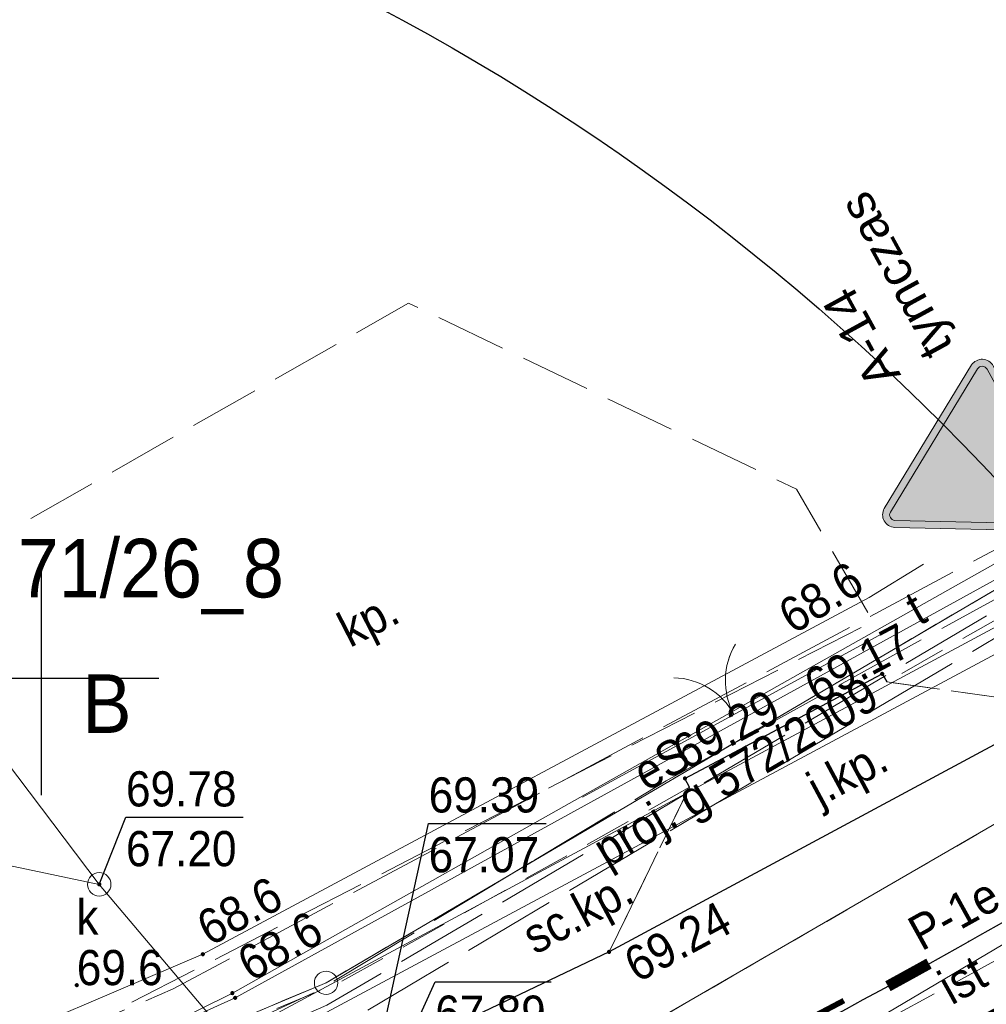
# Model space of a CAD drawing. Header units: feet. Extents: x 6524992 to 6539952, y 6047571 to 6067901.
# Tile 41 of 53: x 6531750 to 6531770, y 6048693 to 6048714. Entities that reach past the tile are written whole.
import ezdxf
from ezdxf.enums import TextEntityAlignment as Align

# ---------------------------------------------------------------- set-up
doc = ezdxf.new("R2010")
doc.units = ezdxf.units.FT
doc.header["$MEASUREMENT"] = 0
for name, pattern in [('1.5_0.5', [2, 1.5, -0.5]), ('218-500', [1, 0.5, -0.5]), ('219-500', [0]), ('ktok02-500', [0]), ('mz1.0_0.5', [1.5, 1, -0.5]), ('mz2.0_0.5', [2.5, 2, -0.5])]:
    doc.linetypes.add(name, pattern=pattern)
doc.layers.get('0').update_dxf_attribs({"linetype": 'CONTINUOUS', "lineweight": 18})
for name, color, linetype, transparency in [('202-Punkt graniczny stabilizowany trwale', 7, 'CONTINUOUS', 0.5), ('210-Oznaczenie użytku', 7, 'CONTINUOUS', 0.5), ('211-Nr działki', 7, 'CONTINUOUS', 0.5), ('218-Granica użytku', 7, 'CONTINUOUS', 0.5), ('219-Linia granicy', 7, 'CONTINUOUS', 0.5), ('brama (linia)', 7, 'CONTINUOUS', 0.5), ('brama (linia) - symbol', 7, 'CONTINUOUS', 0.5), ('jezdnia (powierzchnia)', 7, 'CONTINUOUS', 0.5), ('jezdnia (powierzchnia)-Atr17', 7, 'CONTINUOUS', 0.5), ('krawężnik (linia)', 7, 'CONTINUOUS', 0.5), ('plac (powierzchnia)', 7, 'CONTINUOUS', 0.5), ('plac (powierzchnia)-Atr17', 7, 'CONTINUOUS', 0.5), ('przewód ciepłowniczy (linia)', 7, 'CONTINUOUS', 0.5), ('przewód elektroenergetyczny (linia)', 7, 'CONTINUOUS', 0.5), ('przewód elektroenergetyczny (linia)-Atr1', 7, 'CONTINUOUS', 0.5), ('przewód gazowy - projektowany lub w budowie (linia) - ob. projektowany', 7, 'CONTINUOUS', 0.5), ('przewód gazowy - projektowany lub w budowie (linia) - ob. projektowany-Atr1', 7, 'CONTINUOUS', 0.5), ('przewód kanalizacyjny (linia)', 7, 'CONTINUOUS', 0.5), ('przewód kanalizacyjny (linia)-Atr1', 7, 'CONTINUOUS', 0.5), ('przewód kanalizacyjny - projektowany lub w budowie (linia) - ob. projektowany', 7, 'CONTINUOUS', 0.5), ('przewód telekomunikacyjny (linia)', 7, 'CONTINUOUS', 0.5), ('przewód telekomunikacyjny (linia)-Atr1', 7, 'CONTINUOUS', 0.5), ('przewód telekomunikacyjny - projektowany lub w budowie (linia) - ob. projektowany', 7, 'CONTINUOUS', 0.5), ('punkt o określonej wysokości (sieć elektroenergetyczna)', 7, 'CONTINUOUS', 0.5), ('punkt o określonej wysokości (sieć elektroenergetyczna)-Atr3', 7, 'CONTINUOUS', 0.5), ('punkt o określonej wysokości (sieć kanalizacyjna)', 7, 'CONTINUOUS', 0.5), ('punkt o określonej wysokości (sieć kanalizacyjna)-Atr2', 7, 'CONTINUOUS', 0.5), ('punkt o określonej wysokości (sieć kanalizacyjna)-Atr3', 7, 'CONTINUOUS', 0.5), ('punkt o określonej wysokości (sieć telekomunikacyjna)', 7, 'CONTINUOUS', 0.5), ('punkt o określonej wysokości (sieć telekomunikacyjna)-Atr2', 7, 'CONTINUOUS', 0.5), ('punkt wysokościowy naturalny', 7, 'CONTINUOUS', 0.5), ('punkt wysokościowy naturalny-Atr2', 7, 'CONTINUOUS', 0.5), ('punkt wysokościowy sztuczny', 7, 'CONTINUOUS', 0.5), ('punkt wysokościowy sztuczny-Atr2', 7, 'CONTINUOUS', 0.5), ('studzienka okrągła - przewód kanalizacyjny (punkt)', 7, 'CONTINUOUS', 0.5), ('studzienka okrągła - przewód kanalizacyjny (punkt)-Atr17', 7, 'CONTINUOUS', 0.5), ('Wstawianie ramki sekcyjnej z opisem', 7, 'CONTINUOUS', 0.5), ('ścieżka (powierzchnia)', 7, 'CONTINUOUS', 0.5), ('ścieżka (powierzchnia)-Atr17', 7, 'CONTINUOUS', 0.5)]:
    doc.layers.add(name, color=color, linetype=linetype, transparency=transparency)
doc.layers.add('_Robocza', color=1, linetype='CONTINUOUS', lineweight=30, plot=False)
doc.layers.add('BDZ_ObiektZwiazanyZKomunikacja', color=7, linetype='CONTINUOUS', lineweight=18, transparency=0.5)
for name, color, linetype, lineweight in [('gaPionowe', 7, 'CONTINUOUS', 13), ('gaPoziome', 7, 'CONTINUOUS', 13), ('zzz.gaHSDlugosc', 7, 'CONTINUOUS', 30), ('zzz.gaHSDodTekst', 7, 'CONTINUOUS', 30), ('zzz.gaHSDomyslna', 7, 'CONTINUOUS', 30), ('zzz.gaHSKilometraz', 7, 'CONTINUOUS', 30), ('zzz.gaHSNazwa', 7, 'CONTINUOUS', 30), ('zzz.gaHSOpis', 7, 'CONTINUOUS', 30), ('zzz.gaHSStan', 7, 'CONTINUOUS', 30), ('zzz.gaHSTrasa', 7, 'CONTINUOUS', 30), ('zzz.gaVSDodTekst', 7, 'CONTINUOUS', 30), ('zzz.gaVSDomyslna', 7, 'CONTINUOUS', 30), ('zzz.gaVSNazwa', 7, 'CONTINUOUS', 30), ('zzz.gaVSStan', 7, 'CONTINUOUS', 30), ('zzz.gaVSWielkość', 7, 'CONTINUOUS', 30)]:
    doc.layers.add(name, color=color, linetype=linetype, lineweight=lineweight)
doc.styles.add('GA-ATR-TEXT', font='arial.ttf', dxfattribs={"width": 0.9})
doc.styles.add('GA4-HS-TEXT', font='arial.ttf', dxfattribs={"width": 0.9})
doc.styles.get("Standard").update_dxf_attribs({"font": 'arial.ttf'})

# ---------------------------------------------------------------- blocks, each defined once
blk = doc.blocks.new('202')
at = {"color": 0, "linetype": 'Continuous', "lineweight": 0}
blk.add_circle((0, 0), 0.25, dxfattribs=at)
blk = doc.blocks.new('PW01')
at = {"linetype": 'Continuous', "lineweight": 13}
h = blk.add_hatch(color=0, dxfattribs=at)
edge = h.paths.add_edge_path()
edge.add_arc((0, 0), 0.045, 0, 360)
blk = doc.blocks.new('PW02')
at = {"linetype": 'Continuous', "lineweight": 13}
h = blk.add_hatch(color=0, dxfattribs=at)
edge = h.paths.add_edge_path()
edge.add_arc((0, 0), 0.045, 0, 360)
blk = doc.blocks.new('OK02')
at = {"color": 0, "linetype": 'Continuous', "lineweight": 0}
for centre, start, end in [((-1.5, 0), 0, 60), ((1.5, 0), 120, 180)]:
    blk.add_arc(centre, 1.5, start, end, dxfattribs=at)
blk = doc.blocks.new('US15')
at = {"color": 0, "linetype": 'Continuous', "lineweight": 13}
blk.add_circle((0, 0), 0.25, dxfattribs=at)
blk = doc.blocks.new('RAMKA500K')
at = {"color": 0}
for p, q in [((150, 197.5), (150, 202.5)), ((147.5, 200), (152.5, 200))]:
    blk.add_line(p, q, dxfattribs=at)
blk = doc.blocks.new('KTOK02_500')
at = {"color": 0, "linetype": 'Continuous', "lineweight": 13}
for centre, start, end in [((-3, 0), 0, 60.0184), ((3, 0), 119.9816, 180)]:
    blk.add_arc(centre, 3, start, end, dxfattribs=at)
blk = doc.blocks.new('*U97')
at = {"layer": 'zzz.gaVSDomyslna', "lineweight": 0}
h = blk.add_hatch(color=10, dxfattribs=at)
h.paths.add_polyline_path([(0, 725.9, 0.262759), (-45.8, 700.1), (-404.2, 79.4, 0.565749), (-356.5, 0), (0, 0), (356.5, 0, 0.565749), (404.2, 79.4), (45.8, 700.1, 0.262759)])
h.paths.add_polyline_path([(20, 684.8), (377.9, 64.9, -0.559995), (356.5, 30), (0, 30), (-356.5, 30, -0.559995), (-377.9, 64.9), (-20, 684.8, -0.260216), (0, 695.9, -0.260216)], flags=16)
at = {"layer": 'zzz.gaVSDomyslna', "color": 10, "lineweight": 0}
for points in [[(45.8, 700.1), (404.2, 79.4, -0.565749), (356.5, 0), (0, 0), (-356.5, 0, -0.565749), (-404.2, 79.4), (-45.8, 700.1, -0.262759), (0, 725.9, -0.262759)], [(20, 684.8), (377.9, 64.9, -0.559995), (356.5, 30), (0, 30), (-356.5, 30, -0.559995), (-377.9, 64.9), (-20, 684.8, -0.260216), (0, 695.9, -0.260216)]]:
    blk.add_lwpolyline(points, format="xyb", close=True, dxfattribs=at)
blk = doc.blocks.new('*U98')
at = {"layer": 'zzz.gaVSDomyslna', "lineweight": 0}
h = blk.add_hatch(color=50, dxfattribs=at)
edge = h.paths.add_edge_path()
edge.add_line((0, 30), (356.5, 30))
edge.add_arc((356.5, 54), 24, 270.0001, 386.9946)
edge.add_line((377.9, 64.9), (20.3, 684.2))
edge.add_arc((0, 672.5), 23.5, 30.0026, 148.2815)
edge.add_line((-20, 684.8), (-377.9, 64.9))
edge.add_arc((-356.5, 54), 24, 153.0055, 270.0001)
edge.add_line((-356.5, 30), (0, 30))
blk = doc.blocks.new('*U99')
at = {"layer": 'zzz.gaVSDomyslna', "linetype": 'Continuous', "lineweight": 0, "true_color": 0x000000}
h = blk.add_hatch(color=18, dxfattribs=at)
edge = h.paths.add_edge_path()
edge.add_arc((60, 472.5), 30, 0, 360.0002689)
h.paths.add_polyline_path([(-360, 45), (-281.25, 112.5), (-202.5, 45)])
h.paths.add_polyline_path([(258.75, 191.25), (157.5, 45), (360, 45)])
h.paths.add_polyline_path([(216.118, 165.789), (141.513, 208.421), (125.376, 182.601), (45, 227.813), (45, 433.125), (0, 461.25), (-136.849, 432.74), (-163.77, 345.246), (-180, 354.375), (-190.457, 343.047), (-176.355, 335.115), (-180, 331.875), (-147.913, 313.826), (-145.705, 317.874), (-135.48, 312.122), (-180, 45), (-90, 45), (-135, 90), (-90, 254.158), (-45, 180), (-45, 45), (45, 45), (0, 90), (0, 180), (-41.0105, 258.983), (11.25, 229.587), (11.25, 224.297), (45, 205.313), (45, 210.602), (117.417, 169.868), (103.026, 146.842), (177.632, 104.211)])
h.paths.add_polyline_path([(11.25, 246.797), (11.25, 360), (-60.3947, 296.316), (-53.6333, 283.294)], flags=16)
h.paths.add_polyline_path([(-98.1818, 405), (-51.9231, 405), (-126.456, 324.256), (-138.522, 331.043)], flags=16)
blk = doc.blocks.new('*U101')
at = {"layer": 'zzz.gaVSDomyslna', "color": 10}
blk.add_blockref('*U97', (0, 0), dxfattribs=at)
at = {"layer": 'zzz.gaVSDomyslna', "color": 50}
blk.add_blockref('*U98', (0, 0), dxfattribs=at)
at = {"layer": 'zzz.gaVSDomyslna', "color": 18, "true_color": 0x000000}
blk.add_blockref('*U99', (0, 0), dxfattribs=at)
blk = doc.blocks.new('*U96')
at = {"layer": 'zzz.gaVSDomyslna'}
blk.add_blockref('*U101', (0, 0), dxfattribs=at)
at = {"layer": 'zzz.gaVSDodTekst', "flags": 1}
blk.add_attdef('Addtext', text='', height=1, dxfattribs=at).set_placement((0, 0), align=Align.MIDDLE_LEFT)
at = {"layer": 'zzz.gaVSDomyslna', "flags": 1}
for tag in ['Width', 'Height', 'Position', 'Route', 'ItemNo']:
    blk.add_attdef(tag, text='', height=1, dxfattribs=at).set_placement((0, 0), align=Align.MIDDLE_LEFT)
at = {"layer": 'zzz.gaVSNazwa', "style": 'GA-ATR-TEXT'}
blk.add_attdef('Name', text='', height=150, dxfattribs=at).set_placement((510.5, 438), align=Align.MIDDLE_LEFT)
at = {"layer": 'zzz.gaVSStan', "style": 'GA-ATR-TEXT'}
blk.add_attdef('State', text='', height=150, dxfattribs=at).set_placement((510.5, 183), align=Align.MIDDLE_LEFT)
at = {"layer": 'zzz.gaVSWielkość', "flags": 1}
blk.add_attdef('Size', text='', height=1, dxfattribs=at).set_placement((0, 0), align=Align.MIDDLE_LEFT)
blk = doc.blocks.new('gaHSPos')
at = {"color": 0, "linetype": 'Continuous', "lineweight": 0}
blk.add_point((0, 0), dxfattribs=at)
blk = doc.blocks.new('*U121')
at = {"layer": 'zzz.gaHSDomyslna', "color": 251}
blk.add_lwpolyline([(0, 0, 0.24, 0.24, 0.001334), (0.876, 0.482, 0.24, 0.24, 0)], format="xyseb", dxfattribs=at)
at = {"color": 251}
for p in [(1.726, 0.956), (0, 0)]:
    blk.add_blockref('gaHSPos', p, dxfattribs=at)
blk = doc.blocks.new('z.ga4.HSL-desc')
at = {"layer": 'zzz.gaHSDlugosc', "style": 'GA4-HS-TEXT', "width": 0.9}
blk.add_attdef('LENGTH', (6.026, 0.4), '', height=1, dxfattribs=at)
at = {"layer": 'zzz.gaHSDodTekst', "style": 'GA4-HS-TEXT', "width": 0.9, "flags": 1}
blk.add_attdef('ADDTEXT', (0, -2.744), '', height=1, dxfattribs=at)
at = {"layer": 'zzz.gaHSKilometraz', "style": 'GA4-HS-TEXT', "width": 0.9, "flags": 1}
blk.add_attdef('POSITION', (0, -5.695), '', height=1, dxfattribs=at)
at = {"layer": 'zzz.gaHSNazwa', "style": 'GA4-HS-TEXT', "width": 0.9}
blk.add_attdef('NAME', (0, 0.4), '', height=1, dxfattribs=at)
at = {"layer": 'zzz.gaHSStan', "style": 'GA4-HS-TEXT', "width": 0.9}
blk.add_attdef('STATE', (0, -1.356), '', height=1, dxfattribs=at)
at = {"layer": 'zzz.gaHSTrasa', "style": 'GA4-HS-TEXT', "width": 0.9, "flags": 1}
blk.add_attdef('ROUTE', (0, -4.27), '', height=1, dxfattribs=at)
blk = doc.blocks.new('*U122')
at = {"layer": 'zzz.gaHSDomyslna', "color": 251}
for points in [[(29.181, 12.977, 0.12, 0.12, -0.015765), (18.625, 7.697, 0.12, 0.12, 0), (-0.067, 0.167, 0.12, 0.12, 0)], [(29.352, 12.66, 0.12, 0.12, -0.015776), (18.767, 7.367, 0.12, 0.12, 0), (0.067, -0.167, 0.12, 0.12, 0)]]:
    blk.add_lwpolyline(points, format="xyseb", dxfattribs=at)
at = {"color": 251}
for p in [(29.267, 12.819), (0, 0)]:
    blk.add_blockref('gaHSPos', p, dxfattribs=at)

msp = doc.modelspace()

# ---------------------------------------------------------------- linework, layer by layer
at = {"layer": '218-Granica użytku', "color": 3, "linetype": '218-500', "lineweight": 18, "flags": 128}
for points in [[(6531758.1, 6048689.8), (6531791.6, 6048709.19)], [(6531791.6, 6048709.19), (6531758.1, 6048689.8)], [(6531770.82, 6048702.16), (6531756.07, 6048693.5)], [(6531756.07, 6048693.5), (6531770.82, 6048702.16)], [(6531756.07, 6048693.5), (6531735.76, 6048684.99)], [(6531735.76, 6048684.99), (6531756.07, 6048693.5)]]:
    msp.add_lwpolyline(points, dxfattribs=at)
at = {"layer": '219-Linia granicy', "color": 3, "linetype": '219-500', "lineweight": 18, "flags": 128}
for points in [[(6531758.1, 6048689.8), (6531791.6, 6048709.19)], [(6531756.07, 6048693.5), (6531770.82, 6048702.16)], [(6531756.07, 6048693.5), (6531735.76, 6048684.99)]]:
    msp.add_lwpolyline(points, dxfattribs=at)
at = {"layer": '_Robocza'}
msp.add_lwpolyline([(6531683.556, 6048658.235), (6531756.637, 6048687.676, 0.034719), (6531779.429, 6048700.176), (6531796.103, 6048710.786)], format="xyb", dxfattribs=at)
msp.add_circle((6531733.871, 6048670.068), 50, dxfattribs=at)
at = {"layer": 'BDZ_ObiektZwiazanyZKomunikacja', "color": 0, "linetype": 'Continuous', "lineweight": 18, "flags": 128}
msp.add_lwpolyline([(6531761.54, 6048697.46), (6531768.01, 6048700.99)], dxfattribs=at)
at = {"layer": 'brama (linia)', "color": 7, "linetype": 'ktok02-500', "lineweight": 18, "flags": 128}
msp.add_lwpolyline([(6531761.54, 6048697.46), (6531768.01, 6048700.99)], dxfattribs=at)
at = {"layer": 'jezdnia (powierzchnia)', "color": 7, "linetype": '1.5_0.5', "lineweight": 18, "flags": 128}
for points in [[(6531934.86, 6048854.54), (6531926.95, 6048841.93), (6531918.96, 6048830.06), (6531909.5, 6048817.18), (6531901.18, 6048806.68), (6531892.44, 6048796.38), (6531883.95, 6048786.92), (6531881.51, 6048784.27), (6531879.59, 6048782.86), (6531877.75, 6048782.38), (6531875.82, 6048782.5), (6531874.76, 6048782.88), (6531873.9, 6048783.37), (6531869.6, 6048778.86), (6531870.13, 6048778.03), (6531870.82, 6048776.02), (6531870.85, 6048775.07), (6531870.54, 6048773.29), (6531869.38, 6048771.34), (6531868.01, 6048769.93), (6531863.36, 6048765.34), (6531859.32, 6048761.55), (6531848.76, 6048752.38), (6531843.59, 6048748.2), (6531831.18, 6048739.14), (6531817.84, 6048729.74), (6531793.06, 6048712.45), (6531781.56, 6048705.02), (6531771.84, 6048699.39), (6531762.11, 6048694.16), (6531748.35, 6048687.6), (6531736.63, 6048682.63), (6531731.2, 6048680.43), (6531723.01, 6048677.15), (6531720.39, 6048676.29), (6531718.04, 6048676.19), (6531716, 6048676.85), (6531700.78, 6048671.82), (6531700.43, 6048670.57), (6531699.94, 6048669.55), (6531698.66, 6048667.85), (6531696.88, 6048666.7), (6531694.1, 6048665.57), (6531671.86, 6048656.66), (6531663.54, 6048653.32), (6531665.69, 6048647.72), (6531673.65, 6048650.92), (6531696.57, 6048660.12), (6531711.19, 6048665.9), (6531713.11, 6048666.5), (6531715.24, 6048666.77), (6531717.08, 6048666.7), (6531718.61, 6048666.2), (6531721.55, 6048664.8), (6531726.41, 6048662.46), (6531732.77, 6048659.4), (6531735.33, 6048664.82), (6531734.21, 6048665.57), (6531733.07, 6048666.83), (6531732.2, 6048668.59), (6531731.94, 6048669.96), (6531732.02, 6048671.12), (6531732.75, 6048673.21), (6531733.92, 6048674.7), (6531735.62, 6048675.73), (6531738.9, 6048677.05), (6531750.92, 6048682.22), (6531764.64, 6048688.73), (6531774.64, 6048694.07), (6531784.88, 6048700.05), (6531796.3, 6048707.41), (6531807.81, 6048715.38), (6531812.49, 6048718.65), (6531821.51, 6048725), (6531834.56, 6048734.18), (6531847.16, 6048743.36), (6531852.83, 6048747.95), (6531863.16, 6048756.92), (6531867.95, 6048761.44), (6531872.3, 6048765.7), (6531873.84, 6048766.99), (6531875.25, 6048767.75), (6531877.35, 6048768.27), (6531879.48, 6048768.24), (6531881.09, 6048767.74), (6531883.2, 6048766.46), (6531886.63, 6048772.09), (6531886.01, 6048772.9), (6531885.74, 6048773.58), (6531885.26, 6048775.66), (6531885.44, 6048778.18), (6531886.52, 6048780.64), (6531887.99, 6048782.41), (6531897.21, 6048792.67), (6531905.82, 6048802.85), (6531914.51, 6048813.86), (6531923.67, 6048826.32), (6531932.04, 6048838.77), (6531939.94, 6048851.37)], [(6531762.11, 6048694.16), (6531771.84, 6048699.39), (6531768.04, 6048699.92), (6531767.94, 6048700.09), (6531763.73, 6048697.86), (6531763.83, 6048697.67)]]:
    msp.add_lwpolyline(points, close=True, dxfattribs=at)
at = {"layer": 'krawężnik (linia)', "color": 7, "linetype": 'Continuous', "lineweight": 25, "flags": 128}
for points in [[(6531843.59, 6048748.2), (6531831.18, 6048739.14), (6531817.84, 6048729.74), (6531793.06, 6048712.45), (6531781.56, 6048705.02), (6531771.84, 6048699.39), (6531762.11, 6048694.16), (6531748.35, 6048687.6), (6531736.63, 6048682.63), (6531731.2, 6048680.43), (6531723.01, 6048677.15), (6531720.39, 6048676.29), (6531718.04, 6048676.19), (6531716, 6048676.85), (6531700.78, 6048671.82), (6531700.43, 6048670.57), (6531699.94, 6048669.55), (6531698.66, 6048667.85), (6531696.88, 6048666.7), (6531694.1, 6048665.57), (6531671.86, 6048656.66), (6531663.54, 6048653.32)], [(6531763.83, 6048697.67), (6531763.73, 6048697.86), (6531767.94, 6048700.09), (6531768.04, 6048699.92)]]:
    msp.add_lwpolyline(points, dxfattribs=at)
at = {"layer": 'plac (powierzchnia)', "color": 7, "linetype": '1.5_0.5', "lineweight": 18, "flags": 128}
msp.add_lwpolyline([(6531740.73, 6048697.98), (6531741.77, 6048697.45), (6531739.34, 6048692.65), (6531738.03, 6048691.83), (6531730.72, 6048695.23), (6531728.53, 6048690.76), (6531734.35, 6048688.07), (6531735.84, 6048685.64), (6531744.8, 6048689.68), (6531745.1, 6048695.33), (6531747.26, 6048690.87), (6531751.48, 6048692.86), (6531767.74, 6048701.21), (6531766.11, 6048704.03), (6531757.83, 6048708), (6531748.08, 6048702.44), (6531743.75, 6048704.4)], close=True, dxfattribs=at)
at = {"layer": 'przewód ciepłowniczy (linia)', "color": 212, "linetype": 'Continuous', "lineweight": 18, "flags": 128}
for points in [[(6531798.44, 6048717.32), (6531787.61, 6048710.36), (6531745.37, 6048687.67), (6531712.51, 6048672.98)], [(6531798.33, 6048716.51), (6531787.46, 6048709.67), (6531745.08, 6048686.99), (6531712.29, 6048672.4)]]:
    msp.add_lwpolyline(points, dxfattribs=at)
at = {"layer": 'przewód elektroenergetyczny (linia)', "color": 1, "linetype": 'Continuous', "lineweight": 18, "flags": 128}
for points in [[(6531802.76, 6048705.47), (6531802.52, 6048705), (6531795.37, 6048712.94), (6531793.1, 6048715.86), (6531774.07, 6048704.14), (6531754.13, 6048693.18), (6531722.21, 6048678.72), (6531704.2, 6048671.11), (6531697.97, 6048668.16), (6531700.69, 6048661.36), (6531696.92, 6048659.69), (6531691.43, 6048657.51), (6531692.22, 6048655.76)], [(6531524.62, 6048598.6), (6531555.5, 6048616.95), (6531572.92, 6048623.16), (6531575.24, 6048622.1), (6531620.29, 6048637.98), (6531637.59, 6048644.26), (6531670.09, 6048656.43), (6531677.84, 6048659.68), (6531685.7, 6048662.4), (6531686.62, 6048662.48), (6531698.14, 6048666.84), (6531697.59, 6048668.55), (6531699.46, 6048670.8), (6531714.16, 6048677.4), (6531718.72, 6048679.35), (6531753.44, 6048694.11), (6531767.66, 6048701.72), (6531768.82, 6048702.43)]]:
    msp.add_lwpolyline(points, dxfattribs=at)
at = {"layer": 'przewód gazowy - projektowany lub w budowie (linia) - ob. projektowany', "color": 40, "linetype": 'mz2.0_0.5', "lineweight": 18, "flags": 128}
msp.add_lwpolyline([(6531690.01, 6048665.15), (6531705.22, 6048670.84), (6531756.46, 6048692.62), (6531793.49, 6048714.58), (6531799.26, 6048707.84), (6531862.73, 6048752.81), (6531909.69, 6048802.17), (6531966.26, 6048900.24), (6532014.1, 6049000.15), (6532034.9, 6049048.6), (6532041.53, 6049062.44), (6532044.86, 6049070.44), (6532052.42, 6049074.25), (6532055.45, 6049082.73)], dxfattribs=at)
at = {"layer": 'przewód kanalizacyjny (linia)', "color": 34, "linetype": 'Continuous', "lineweight": 18, "flags": 128}
for points in [[(6531726.63, 6048673.94), (6531727.25, 6048674.21), (6531760.44, 6048688.45), (6531761.02, 6048688.7), (6531761.57, 6048689.03), (6531784.18, 6048702.4), (6531784.75, 6048702.73), (6531785.29, 6048703.08), (6531806.83, 6048717.07), (6531807.37, 6048717.42)], [(6531746.01, 6048702.49), (6531751.23, 6048695.6)], [(6531743.53, 6048697.22), (6531751.23, 6048695.6)], [(6531759.04, 6048686.36), (6531751.23, 6048695.6)]]:
    msp.add_lwpolyline(points, dxfattribs=at)
at = {"layer": 'przewód kanalizacyjny - projektowany lub w budowie (linia) - ob. projektowany', "color": 34, "linetype": 'mz2.0_0.5', "lineweight": 18, "flags": 128}
msp.add_lwpolyline([(6531760.7, 6048688.73), (6531768.16, 6048692.78), (6531772.84, 6048695.33), (6531775.87, 6048696.98), (6531778.61, 6048698.48), (6531782.01, 6048700.33), (6531785.1, 6048702.02), (6531780.85, 6048704.12)], dxfattribs=at)
at = {"layer": 'przewód telekomunikacyjny (linia)', "color": 30, "linetype": 'Continuous', "lineweight": 18, "flags": 128}
msp.add_lwpolyline([(6531797.26, 6048707.13), (6531793.92, 6048707.52), (6531792.81, 6048708.11), (6531787.6, 6048711.89), (6531786.97, 6048711.8), (6531754.07, 6048693.28), (6531712.78, 6048672.85), (6531712.61, 6048672.5), (6531714.69, 6048668.59), (6531716.32, 6048665.56), (6531717.73, 6048661.6)], dxfattribs=at)
at = {"layer": 'przewód telekomunikacyjny - projektowany lub w budowie (linia) - ob. projektowany', "color": 30, "linetype": 'mz2.0_0.5', "lineweight": 18, "flags": 128}
for points in [[(6531568.24, 6048619.8), (6531568.67, 6048619.94), (6531572.29, 6048623.33), (6531622.16, 6048639.9), (6531634.45, 6048644.52), (6531638.17, 6048644.19), (6531671.49, 6048657.1), (6531672.12, 6048658.8), (6531686.7, 6048664.57), (6531697.18, 6048668.72), (6531697.93, 6048668.73), (6531703.21, 6048670.97), (6531703.64, 6048672.18), (6531714.35, 6048676.87), (6531752.81, 6048693.37), (6531770.84, 6048703), (6531797.61, 6048720), (6531803.75, 6048710.52), (6531829.31, 6048728.41), (6531829.55, 6048728.77), (6531830.24, 6048729.25), (6531830.76, 6048729.32), (6531843.03, 6048737.91), (6531846.28, 6048740.34), (6531849.41, 6048741.92), (6531863.18, 6048752.15), (6531880.15, 6048769.44), (6531898, 6048788.57), (6531907.66, 6048799.24), (6531910.02, 6048801.83), (6531916.48, 6048812.02), (6531924.49, 6048823.3), (6531924.63, 6048825.25), (6531931.38, 6048835.54), (6531922.93, 6048840.88), (6531938.23, 6048866.1), (6531955.49, 6048901.5), (6531972.68, 6048938.54), (6531977.15, 6048949.18), (6531977.07, 6048949.9)], [(6531706.93, 6048649.69), (6531710.75, 6048655.55), (6531713.7, 6048660.01), (6531708.13, 6048667.75), (6531705.27, 6048671.76), (6531705.27, 6048672.18), (6531717.55, 6048677.27), (6531726.15, 6048680.82), (6531733.95, 6048683.69), (6531742.1, 6048687.22), (6531752.72, 6048691.87), (6531755.86, 6048693.31), (6531763.33, 6048697.81), (6531773.08, 6048703.19), (6531780.31, 6048707.41), (6531787.58, 6048711.88), (6531792.79, 6048715.24), (6531794.74, 6048716.43), (6531800.15, 6048709.57), (6531807.95, 6048714.78), (6531816.25, 6048720.69), (6531825.55, 6048727.06), (6531830.8, 6048730.89), (6531842.77, 6048739.27), (6531853.8, 6048747.24), (6531857.13, 6048747.18), (6531863.61, 6048752.1), (6531869.13, 6048757.59), (6531875.37, 6048763.87), (6531876.77, 6048765.35), (6531880.47, 6048769.16), (6531888.71, 6048777.99), (6531894.8, 6048784.52), (6531903.44, 6048793.89), (6531903.88, 6048796.55), (6531909.5, 6048802.76), (6531914.43, 6048810.92), (6531915, 6048812.25), (6531916.84, 6048813.64), (6531920.46, 6048819.22), (6531924.61, 6048825.94), (6531930.11, 6048835.01), (6531923.6, 6048839.36), (6531924.53, 6048842.82), (6531927.18, 6048847.09), (6531931.72, 6048854.39), (6531935.79, 6048860.81), (6531938.71, 6048867.58), (6531941.8, 6048874.27), (6531944.96, 6048880.54), (6531948.65, 6048888.39), (6531951.99, 6048895.25), (6531956.03, 6048903.66), (6531961.03, 6048914.24), (6531965.67, 6048924.18), (6531967.68, 6048928.48), (6531968.59, 6048930.64), (6531970.1, 6048932.2), (6531972.63, 6048937.77), (6531974.42, 6048941.79), (6531975.82, 6048948.52), (6531991.7, 6048940.63), (6532001.18, 6048936.09), (6532003.91, 6048934.96), (6532011.71, 6048932.32), (6532017.77, 6048929.38), (6532021.09, 6048926.88), (6532025, 6048924.01), (6532031.82, 6048920.79), (6532042.23, 6048915.86), (6532053.01, 6048910.7), (6532064.72, 6048905.2), (6532076.32, 6048899.75), (6532087.55, 6048894.45), (6532091.09, 6048892.46), (6532095.66, 6048889.88), (6532103.83, 6048886.2), (6532119.27, 6048879), (6532135.1, 6048871.73), (6532138.35, 6048870.39), (6532146.64, 6048869.74), (6532149.6, 6048869.57), (6532162.03, 6048870.45), (6532172.87, 6048871.27), (6532181.8, 6048884.33), (6532190.96, 6048879.87), (6532201.93, 6048866.18), (6532207.09, 6048859.78), (6532214.04, 6048854.15), (6532214.9, 6048852.81), (6532214.54, 6048850.98), (6532208.88, 6048839.36), (6532207.45, 6048836.13), (6532208.57, 6048834.52), (6532222.88, 6048827.77), (6532226.44, 6048826.12), (6532230.85, 6048824.95), (6532231.25, 6048825.45), (6532236.94, 6048837.22), (6532242.7, 6048834.67), (6532242.47, 6048832.45)], [(6531712.65, 6048663.64), (6531712.15, 6048663.71), (6531705.73, 6048671.56), (6531705.9, 6048672.2), (6531711.53, 6048674.52), (6531722.26, 6048679.03), (6531725.05, 6048680.08), (6531732.65, 6048682.95), (6531737.66, 6048684.98), (6531746.49, 6048688.9), (6531751.18, 6048690.92), (6531756.09, 6048693.02), (6531761.69, 6048696.31), (6531770.52, 6048701.54), (6531777.39, 6048705.58), (6531787.1, 6048711.31), (6531794.35, 6048715.7), (6531800.73, 6048707.82)]]:
    msp.add_lwpolyline(points, dxfattribs=at)
at = {"layer": 'punkt o określonej wysokości (sieć kanalizacyjna)-Atr2', "color": 7, "flags": 128}
for points in [[(6531751.23, 6048695.6), (6531751.8, 6048697.03), (6531754.3, 6048697.03)], [(6531757.06, 6048691.45), (6531758.26, 6048696.9), (6531760.765, 6048696.9)], [(6531757.36, 6048691.23), (6531758.4, 6048693.52), (6531760.873, 6048693.52)]]:
    msp.add_lwpolyline(points, dxfattribs=at)
at = {"layer": 'ścieżka (powierzchnia)', "color": 7, "linetype": 'mz1.0_0.5', "lineweight": 18, "flags": 128}
for points in [[(6531870.13, 6048778.03), (6531863.95, 6048771.51), (6531856.25, 6048764.15), (6531843.33, 6048753.05), (6531834.48, 6048746.38), (6531814.86, 6048732.54), (6531794.9, 6048718.47), (6531791.08, 6048715.71), (6531779.89, 6048707.46), (6531774.98, 6048703.87), (6531768.04, 6048699.92), (6531771.84, 6048699.39), (6531781.56, 6048705.02), (6531781.29, 6048705.44), (6531792.48, 6048713.68), (6531796.27, 6048716.43), (6531816.09, 6048730.4), (6531835.74, 6048744.24), (6531844.81, 6048751.08), (6531857.8, 6048762.25), (6531865.66, 6048769.73), (6531866.11, 6048770.22), (6531866.46, 6048770.52), (6531866.79, 6048770.67), (6531867.19, 6048770.63), (6531867.58, 6048770.4), (6531868.01, 6048769.93), (6531869.38, 6048771.34), (6531868.96, 6048771.8), (6531868.76, 6048772.18), (6531868.76, 6048772.82), (6531868.93, 6048773.16), (6531870.85, 6048775.07), (6531870.82, 6048776.02)], [(6531763.83, 6048697.67), (6531756.33, 6048693.49), (6531750.45, 6048691.08), (6531737.68, 6048685.56), (6531735.67, 6048684.75), (6531732.07, 6048683.3), (6531722.15, 6048679.33), (6531716, 6048676.85), (6531718.04, 6048676.19), (6531720.39, 6048676.29), (6531723.01, 6048677.15), (6531731.2, 6048680.43), (6531736.63, 6048682.63), (6531748.35, 6048687.6), (6531762.11, 6048694.16)]]:
    msp.add_lwpolyline(points, close=True, dxfattribs=at)

# ---------------------------------------------------------------- block references
at = {"layer": '202-Punkt graniczny stabilizowany trwale', "color": 3, "linetype": 'Continuous', "lineweight": 18}
msp.add_blockref('202', (6531756.07, 6048693.5), dxfattribs=at)
at = {"layer": 'BDZ_ObiektZwiazanyZKomunikacja', "color": 0, "linetype": 'Continuous', "xscale": 0.5, "yscale": 0.5, "zscale": 0.5, "rotation": 28.61999999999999}
msp.add_blockref('KTOK02_500', (6531764.775, 6048699.225), dxfattribs=at)
at = {"layer": 'brama (linia) - symbol', "color": 7, "linetype": 'Continuous', "lineweight": 18, "rotation": 28.61699999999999}
msp.add_blockref('OK02', (6531764.775, 6048699.225), dxfattribs=at)
at = {"layer": 'gaPionowe', "xscale": 0.005, "yscale": 0.005, "rotation": 118.6891749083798}
msp.add_blockref('*U96', (6531771.166, 6048705.096), dxfattribs=at).add_auto_attribs({'Name': 'A-14', 'State': 'tymczas'})
at = {"layer": 'gaPoziome'}
for name, p in [('*U121', (6531768.062, 6048693.428)), ('*U122', (6531737.941, 6048680.144))]:
    msp.add_blockref(name, p, dxfattribs=at)
at = {"layer": 'punkt o określonej wysokości (sieć elektroenergetyczna)', "color": 1, "linetype": 'Continuous', "lineweight": 13}
msp.add_blockref('PW01', (6531753.44, 6048694.11), dxfattribs=at)
at = {"layer": 'punkt o określonej wysokości (sieć elektroenergetyczna)', "color": 1, "linetype": 'Continuous', "lineweight": 13, "rotation": 0.211}
msp.add_blockref('PW01', (6531754.13, 6048693.18), dxfattribs=at)
at = {"layer": 'punkt o określonej wysokości (sieć kanalizacyjna)', "color": 34, "linetype": 'Continuous', "lineweight": 13}
msp.add_blockref('PW01', (6531751.23, 6048695.6), dxfattribs=at)
at = {"layer": 'punkt o określonej wysokości (sieć telekomunikacyjna)', "color": 30, "linetype": 'Continuous', "lineweight": 13}
msp.add_blockref('PW01', (6531754.07, 6048693.28), dxfattribs=at)
at = {"layer": 'punkt wysokościowy naturalny', "color": 7, "linetype": 'Continuous', "lineweight": 13}
msp.add_blockref('PW01', (6531750.75, 6048693.45), dxfattribs=at)
at = {"layer": 'punkt wysokościowy sztuczny', "color": 7, "linetype": 'Continuous', "lineweight": 13}
for p in [(6531767.94, 6048700.09), (6531763.73, 6048697.86), (6531762.11, 6048694.16)]:
    msp.add_blockref('PW02', p, dxfattribs=at)
at = {"layer": 'studzienka okrągła - przewód kanalizacyjny (punkt)', "color": 34, "linetype": 'Continuous', "lineweight": 18}
msp.add_blockref('US15', (6531751.23, 6048695.6), dxfattribs=at)
at = {"layer": 'Wstawianie ramki sekcyjnej z opisem', "color": 7, "linetype": 'Continuous', "lineweight": 13}
msp.add_blockref('RAMKA500K', (6531600, 6048500), dxfattribs=at)
msp.add_blockref('RAMKA500K', (6531600, 6048500), dxfattribs=at)
at = {"layer": 'zzz.gaHSOpis', "xscale": 0.75, "yscale": 0.75, "rotation": 28.97652633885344}
msp.add_blockref('z.ga4.HSL-desc', (6531768.926, 6048693.903), dxfattribs=at).add_auto_attribs({'STATE': 'ist', 'LENGTH': 'l=(1.97)', 'NAME': 'P-1e'})

# ---------------------------------------------------------------- texts
at = {"layer": '210-Oznaczenie użytku', "color": 3, "linetype": 'Continuous', "lineweight": 18, "width": 0.9}
msp.add_text('B', height=1.25, dxfattribs=at).set_placement((6531750.87, 6048698.83))
at = {"layer": '211-Nr działki', "color": 3, "linetype": 'Continuous', "lineweight": 18, "width": 0.9}
msp.add_text('71/26_8', height=1.25, dxfattribs=at).set_placement((6531749.49, 6048702.97), align=Align.TOP_LEFT)
at = {"layer": 'jezdnia (powierzchnia)-Atr17', "color": 7, "width": 0.9}
msp.add_text('j.kp.', height=0.75, rotation=28.258, dxfattribs=at).set_placement((6531766.61, 6048697.25))
at = {"layer": 'plac (powierzchnia)-Atr17', "color": 7, "width": 0.9}
msp.add_text('kp.', height=0.75, rotation=27.182, dxfattribs=at).set_placement((6531756.58, 6048700.64))
at = {"layer": 'przewód elektroenergetyczny (linia)-Atr1', "color": 1, "width": 0.9}
msp.add_text('eS', height=0.75, rotation=28.909, dxfattribs=at).set_placement((6531762.72, 6048697.9), align=Align.MIDDLE_LEFT)
at = {"layer": 'przewód gazowy - projektowany lub w budowie (linia) - ob. projektowany-Atr1', "color": 7, "width": 0.9}
msp.add_text('proj. g 572/2009', height=0.75, rotation=30.669, dxfattribs=at).set_placement((6531762.07, 6048695.94))
at = {"layer": 'przewód kanalizacyjny (linia)-Atr1', "color": 34, "width": 0.9}
msp.add_text('ks250', height=0.75, rotation=27.443, dxfattribs=at).set_placement((6531768.96, 6048691.82), align=Align.MIDDLE_LEFT)
at = {"layer": 'przewód telekomunikacyjny (linia)-Atr1', "color": 30, "width": 0.9}
msp.add_text('t', height=0.75, rotation=29.376, dxfattribs=at).set_placement((6531768.54, 6048701.43), align=Align.MIDDLE_LEFT)
at = {"layer": 'punkt o określonej wysokości (sieć elektroenergetyczna)-Atr3', "color": 1, "width": 0.9}
for rotation, p in [(31.469, (6531766.04, 6048700.92)), (28.153, (6531753.59, 6048694.27))]:
    msp.add_text('68.6', height=0.75, rotation=rotation, dxfattribs=at).set_placement(p)
at = {"layer": 'punkt o określonej wysokości (sieć kanalizacyjna)-Atr2', "color": 34, "width": 0.9}
for s, p in [('69.78', (6531751.8, 6048697.037)), ('69.39', (6531758.26, 6048696.908))]:
    msp.add_text(s, height=0.75, dxfattribs=at).set_placement(p, align=Align.BOTTOM_LEFT)
at = {"layer": 'punkt o określonej wysokości (sieć kanalizacyjna)-Atr3', "color": 34, "width": 0.9}
for s, p in [('67.20', (6531751.8, 6048695.762)), ('67.07', (6531758.26, 6048695.633)), ('67.89', (6531758.4, 6048692.253))]:
    msp.add_text(s, height=0.75, dxfattribs=at).set_placement(p, align=Align.BOTTOM_LEFT)
at = {"layer": 'punkt o określonej wysokości (sieć telekomunikacyjna)-Atr2', "color": 30, "width": 0.9}
msp.add_text('68.6', height=0.75, rotation=29.376, dxfattribs=at).set_placement((6531754.47, 6048693.51))
at = {"layer": 'punkt wysokościowy naturalny-Atr2', "color": 7, "width": 0.9}
msp.add_text('69.6', height=0.75, dxfattribs=at).set_placement((6531750.75, 6048693.45))
at = {"layer": 'punkt wysokościowy sztuczny-Atr2', "color": 7, "width": 0.9}
for s, rotation, p in [('69.17', 27.909, (6531766.55, 6048699.43)), ('69.29', 27.909, (6531763.74, 6048698.02)), ('69.24', 28.258, (6531762.71, 6048693.49))]:
    msp.add_text(s, height=0.75, rotation=rotation, dxfattribs=at).set_placement(p)
at = {"layer": 'studzienka okrągła - przewód kanalizacyjny (punkt)-Atr17', "color": 34, "width": 0.9}
msp.add_text('k', height=0.75, dxfattribs=at).set_placement((6531750.74, 6048694.53))
at = {"layer": 'ścieżka (powierzchnia)-Atr17', "color": 7, "width": 0.9}
msp.add_text('sc.kp.', height=0.75, rotation=28.154, dxfattribs=at).set_placement((6531760.53, 6048694.09))

doc.saveas('drawing.dxf')
